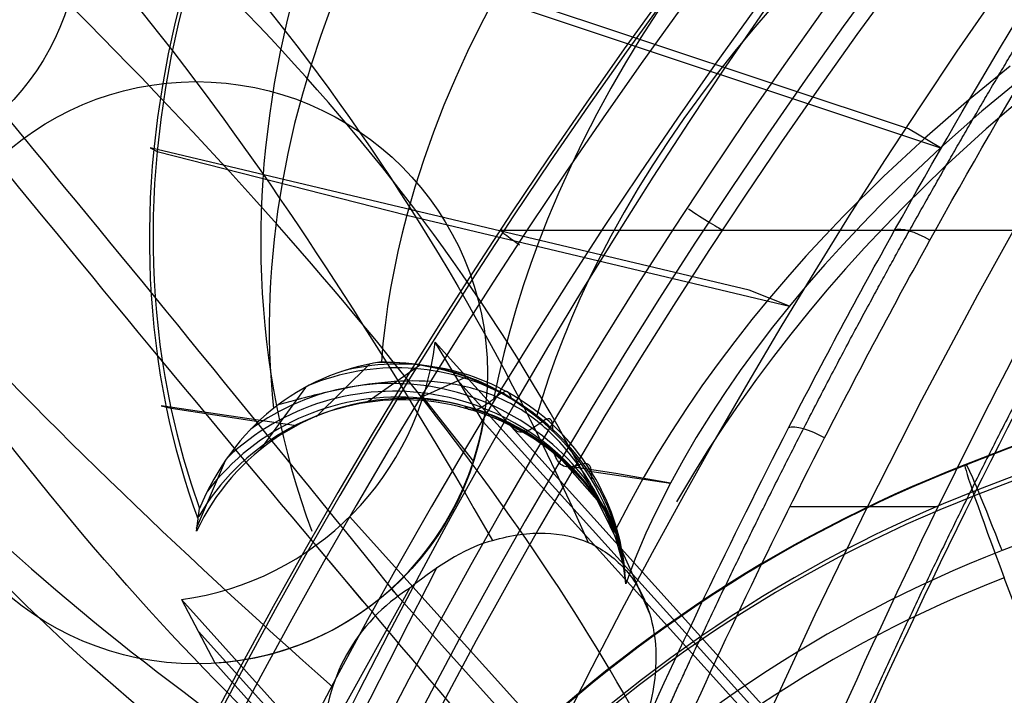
# Model space of a CAD drawing. Header units: millimetres. Extents: x -18.4 to 33.4, y -22 to 35.4.
# Tile 16 of 24: x -12.7 to -6.7, y 23.1 to 27.2. Entities that reach past the tile are written whole.
import ezdxf

# ---------------------------------------------------------------- set-up
doc = ezdxf.new("R2010")
doc.units = ezdxf.units.MM
doc.header["$MEASUREMENT"] = 0
doc.layers.add('Predefinito', color=18, linetype='Continuous', true_color=0x000000)

msp = doc.modelspace()

# ---------------------------------------------------------------- linework, layer by layer
at = {"layer": 'Predefinito'}
for p, q in [((-7.2505, 26.5173, 26.995), (-11.5101, 27.9372, 26.5409)), ((-9.776, 27.3099, 24.5174), (-7.0554, 26.403, 24.8074)), ((-7.0554, 26.403, 24.8074), (-7.2505, 26.5173, 26.995)), ((-8.2206, 25.5342, 26.9794), (-11.8725, 26.4033, 26.5314)), ((-11.8725, 26.4033, 26.5314), (-11.8294, 26.3794, 26.1345)), ((-11.8294, 26.3794, 26.1345), (-10.308, 25.9929, 24.5099)), ((-10.308, 25.9929, 24.5099), (-7.9756, 25.4378, 24.796)), ((-9.729, 25.8997, 39.0998), (-7.335, 25.8997, 30.7176)), ((-8.3763, 25.8997, 39.4615), (-6.0039, 25.8997, 31.1548)), ((-7.9756, 25.4378, 24.796), (-8.2206, 25.5342, 26.9794)), ((-9.8421, 24.7315, 5.5148), (-10.1356, 25.2177, 0.0052)), ((28.7943, -17.9386, 1.0318), (-10.1356, 25.2177, 0.0052)), ((-10.5332, 25.0857, 24.593), (-10.8613, 24.7631, 26.6804)), ((-10.2249, 25.0796, 24.5455), (-10.5442, 24.8556, 26.7265)), ((-9.9418, 25.0065, 24.5858), (-10.2423, 24.872, 26.7698)), ((-9.9853, 24.9706, 2.7601), (28.6972, -17.9113, 3.7802)), ((-10.9267, 24.942, 25.0691), (-11.2009, 24.5655, 26.6264)), ((-10.2099, 24.8822, 0.0032), (-9.9022, 24.4895, 5.5132)), ((-10.9818, 24.7078, 26.6622), (-11.8052, 24.8302, 26.5332)), ((-11.8052, 24.8302, 26.5332), (-11.7455, 24.8146, 26.1381)), ((-11.7455, 24.8146, 26.1381), (-11.2127, 24.734, 25.4602)), ((28.6084, -17.8933, 6.5288), (-9.8421, 24.7315, 5.5148)), ((-11.4159, 24.4944, 25.7975), (-11.5919, 24.0816, 26.4993)), ((-9.1317, 24.2383, 26.919), (-9.3883, 24.5284, 26.9081)), ((-9.0338, 24.4181, 26.9675), (-9.3153, 24.46, 26.9233)), ((-9.2216, 24.436, 24.713), (-8.7014, 24.3586, 24.7946)), ((-6.9059, 24.4697, 6.3084), (-6.8971, 24.4697, 6.0087)), ((-8.7014, 24.3586, 24.7946), (-9.0338, 24.4181, 26.9675)), ((-11.59, 24.0649, 26.5388), (-11.5726, 24.2035, 26.1442)), ((-7.9724, 24.2163, 29.9601), (-7.0693, 24.2163, 30.2181)), ((27.6642, -18.3278, 1.002), (-10.6573, 24.1541, -0.0086)), ((-10.8626, 23.9779, -0.014), (-10.5445, 23.5995, 5.4963)), ((-10.814, 22.4886, 35.7723), (-10.1237, 23.8451, 35.9695)), ((-5.8399, 21.5964, 8.034), (-6.6662, 23.7816, 7.254)), ((-10.2916, 23.7169, 36.2985), (-10.8147, 22.7721, 36.2985)), ((27.4839, -18.2886, 6.4992), (-10.4048, 23.7134, 5.5)), ((-11.6824, 23.6486, -0.0356), (-11.4787, 23.262, 5.4717)), ((-11.6824, 23.6486, -0.0356), (27.0917, -19.3351, 0.9869)), ((27.0241, -19.3405, 3.7361), (-11.5767, 23.451, 2.7181)), ((-11.4787, 23.262, 5.4717), (26.9682, -19.3589, 6.4856))]:
    msp.add_line(p, q, dxfattribs=at)
at = {"layer": 'Predefinito', "extrusion": (-0.026177, -2.01103e-08, 0.999657)}
msp.add_lwpolyline([(-35.0701, 31.2117), (-35.0697, 29.4327), (-35.0863, 16.7906), (-35.086, 10.4697), (-34.989, 7.311), (-34.8998, 5.7332), (-34.779, 4.1575), (-34.6239, 2.585), (-34.4316, 1.0165), (-34.2005, -0.5468), (-34.0666, -1.3255), (-33.9161, -2.101), (-33.7454, -2.8726), (-33.5509, -3.6384), (-33.4432, -4.0184), (-33.328, -4.3962), (-33.2046, -4.7714), (-33.0725, -5.1438), (-32.9311, -5.5128), (-32.7796, -5.8777), (-32.6175, -6.2379), (-32.4442, -6.5928), (-32.3531, -6.7681), (-32.2589, -6.9418), (-32.1616, -7.1137), (-32.0611, -7.2838), (-31.9574, -7.4519), (-31.8504, -7.6179), (-31.74, -7.7817), (-31.6262, -7.9432), (-31.5089, -8.1021), (-31.3881, -8.2584), (-31.2637, -8.4118), (-31.1358, -8.5624), (-31.0045, -8.7099), (-30.8697, -8.8542), (-30.7315, -8.9954), (-30.59, -9.1332), (-30.4453, -9.2676), (-30.2974, -9.3986), (-30.1464, -9.526), (-29.9925, -9.6498), (-29.8357, -9.7699), (-29.6759, -9.8861), (-29.5134, -9.9983), (-29.3482, -10.1066), (-29.1803, -10.2106), (-29.0098, -10.3104), (-28.8368, -10.4058), (-28.6614, -10.4966), (-28.4836, -10.5827), (-28.3036, -10.664), (-28.1215, -10.7402), (-27.9372, -10.8114), (-27.751, -10.8772), (-27.5628, -10.9375), (-27.373, -10.9921), (-27.1815, -11.0409), (-26.9887, -11.0836), (-26.7946, -11.1201), (-26.5994, -11.1503), (-26.4033, -11.1739), (-26.305, -11.1831), (-26.2065, -11.1906), (-26.1079, -11.1964), (-26.0092, -11.2004), (-25.9104, -11.2026), (-25.8116, -11.2031), (-25.7129, -11.2018), (-25.6142, -11.1986), (-25.5155, -11.1936), (-25.417, -11.1868), (-25.3186, -11.1781), (-25.2204, -11.1676), (-25.1225, -11.1552), (-25.0248, -11.1409), (-24.9273, -11.1247), (-24.8302, -11.1066), (-24.7328, -11.0864), (-24.6358, -11.0643), (-24.5393, -11.0402), (-24.4433, -11.0142), (-24.3478, -10.9863), (-24.2529, -10.9565), (-24.1586, -10.9248), (-24.0649, -10.8913)], dxfattribs=at)
at = {"layer": 'Predefinito', "extrusion": (-0.022106, 7.63411e-05, 0.999756)}
msp.add_lwpolyline([(-33.1794, 32.1924), (-33.1695, 29.4068), (-33.1222, 11.6311), (-33.0436, 8.6698), (-32.9731, 7.1902), (-32.8759, 5.7122), (-32.7477, 4.2367), (-32.5841, 2.7647), (-32.3809, 1.2975), (-32.2612, 0.5667), (-32.1262, -0.1615), (-31.9733, -0.8861), (-31.7998, -1.6061), (-31.7044, -1.9638), (-31.6027, -2.3197), (-31.4945, -2.6737), (-31.3792, -3.0255), (-31.2566, -3.3748), (-31.1263, -3.7211), (-30.9878, -4.0641), (-30.8407, -4.4034), (-30.6848, -4.7386), (-30.5197, -5.0691), (-30.3451, -5.3944), (-30.1608, -5.7138), (-29.9665, -6.0268), (-29.762, -6.3327), (-29.5476, -6.6309), (-29.4366, -6.7769), (-29.3232, -6.9208), (-29.2073, -7.0626), (-29.089, -7.2021), (-28.9684, -7.3394), (-28.8454, -7.4742), (-28.7201, -7.6067), (-28.5925, -7.7367), (-28.4626, -7.864), (-28.3304, -7.9888), (-28.196, -8.1108), (-28.0593, -8.23), (-27.9205, -8.3462), (-27.7795, -8.4595), (-27.6364, -8.5696), (-27.4912, -8.6765), (-27.344, -8.7801), (-27.1947, -8.8802), (-27.0434, -8.9768), (-26.8901, -9.0697), (-26.735, -9.1587), (-26.5781, -9.2438), (-26.4194, -9.3249), (-26.2591, -9.4017), (-26.0973, -9.4742), (-25.9339, -9.5422), (-25.7992, -9.5944), (-25.6637, -9.6434), (-25.5274, -9.6892), (-25.3903, -9.7318), (-25.2527, -9.7709), (-25.1144, -9.8067), (-24.9757, -9.8391), (-24.8366, -9.868)], dxfattribs=at)
at = {"layer": 'Predefinito', "extrusion": (-0.017452, 1.51525e-11, 0.999848)}
msp.add_lwpolyline([(-31.0701, 32.1556), (-31.07, 29.5931), (-31.042, 10.2398), (-30.9371, 7.477), (-30.8459, 6.0977), (-30.7212, 4.721), (-30.5561, 3.3484), (-30.4557, 2.6646), (-30.3412, 1.983), (-30.211, 1.3041), (-30.0635, 0.6289), (-29.8972, -0.042), (-29.7106, -0.7075), (-29.5023, -1.3666), (-29.3898, -1.6933), (-29.2715, -2.018), (-29.1472, -2.3405), (-29.0171, -2.6607), (-28.8809, -2.9783), (-28.7386, -3.2932), (-28.5902, -3.6054), (-28.4358, -3.9145), (-28.275, -4.2205), (-28.1079, -4.523), (-27.9342, -4.8217), (-27.7537, -5.1165), (-27.5662, -5.4068), (-27.3715, -5.6923), (-27.1695, -5.9727), (-26.9599, -6.2475), (-26.7426, -6.5162), (-26.5173, -6.7783), (-26.2839, -7.0332), (-26.0423, -7.2803), (-25.9184, -7.4007), (-25.7924, -7.5189), (-25.6644, -7.6349), (-25.5342, -7.7485), (-25.4019, -7.8597), (-25.2675, -7.9683), (-25.131, -8.0743), (-24.9925, -8.1776), (-24.8519, -8.2781), (-24.7093, -8.3757), (-24.5647, -8.4703), (-24.4181, -8.5618), (-24.2436, -8.6651)], dxfattribs=at)
at = {"layer": 'Predefinito'}
for points in [[(-4.2826, 29.7287, 33.0807), (-4.3021, 29.6848, 33.0122), (-4.3233, 29.6393, 32.9453), (-4.3464, 29.5923, 32.88), (-4.3711, 29.5439, 32.8165), (-4.3976, 29.494, 32.7547), (-4.4258, 29.4429, 32.6949), (-4.4556, 29.3904, 32.6369), (-4.4871, 29.3367, 32.581), (-4.5202, 29.2819, 32.5271), (-4.5547, 29.226, 32.4754), (-4.5908, 29.169, 32.4259), (-4.6284, 29.1111, 32.3786), (-5.0087, 28.5429, 32.038), (-5.3855, 27.9601, 31.7139), (-5.7573, 27.3637, 31.406), (-6.123, 26.7548, 31.114), (-6.481, 26.1344, 30.8373), (-6.8305, 25.5036, 30.5756), (-7.1704, 24.8639, 30.3284), (-7.4996, 24.2163, 30.0952), (-7.8204, 23.5559, 29.8734), (-8.1303, 22.8871, 29.6641)], [(-11.6726, 27.3595, 26.3375), (-11.7208, 27.1683, 26.3362), (-11.7629, 26.9758, 26.3352), (-11.7987, 26.782, 26.3342), (-11.8281, 26.5871, 26.3335), (-11.8509, 26.3914, 26.333), (-11.8598, 26.2932, 26.3328), (-11.8669, 26.1949, 26.3326), (-11.8723, 26.0965, 26.3325), (-11.8758, 25.998, 26.3324), (-11.8776, 25.8994, 26.3324), (-11.8776, 25.8009, 26.3324), (-11.8758, 25.7024, 26.3325), (-11.8722, 25.6039, 26.3326), (-11.8667, 25.5055, 26.3328), (-11.8593, 25.4072, 26.3331), (-11.8501, 25.3092, 26.3333), (-11.839, 25.2113, 26.3337), (-11.826, 25.1136, 26.3341), (-11.8111, 25.0162, 26.3345), (-11.7942, 24.9191, 26.3351), (-11.7754, 24.8224, 26.3356), (-11.7567, 24.7351, 26.3362), (-11.7363, 24.6482, 26.3368), (-11.7144, 24.5617, 26.3375), (-11.6909, 24.4755, 26.3382), (-11.6658, 24.3898, 26.3389), (-11.6391, 24.3046, 26.3397), (-11.6109, 24.2199, 26.3406), (-11.5811, 24.1357, 26.3415)], [(-11.6556, 27.3469, 26.139), (-11.7032, 27.156, 26.1378), (-11.7446, 26.9637, 26.1368), (-11.7798, 26.7702, 26.1359), (-11.8085, 26.5757, 26.1352), (-11.8306, 26.3803, 26.1348), (-11.839, 26.2823, 26.1346), (-11.8458, 26.1842, 26.1345), (-11.8507, 26.0859, 26.1344), (-11.8539, 25.9876, 26.1343), (-11.8552, 25.8893, 26.1344), (-11.8548, 25.791, 26.1344), (-11.8525, 25.6927, 26.1346), (-11.8484, 25.5944, 26.1347), (-11.8423, 25.4963, 26.135), (-11.8345, 25.3983, 26.1353), (-11.8247, 25.3005, 26.1356), (-11.813, 25.2029, 26.1361), (-11.7993, 25.1056, 26.1365), (-11.7838, 25.0085, 26.1371), (-11.7662, 24.9118, 26.1377), (-11.7467, 24.8154, 26.1384), (-11.7109, 24.6604, 26.1396), (-11.67, 24.5066, 26.1409), (-11.6239, 24.3543, 26.1425), (-11.5726, 24.2035, 26.1442)], [(-9.776, 27.3099, 24.5174), (-9.8593, 27.1508, 24.5159), (-9.9381, 26.9899, 24.5145), (-10.0124, 26.8273, 24.5133), (-10.0818, 26.6631, 24.5123), (-10.1463, 26.4975, 24.5114), (-10.2056, 26.3305, 24.5107), (-10.2596, 26.1622, 24.5102), (-10.308, 25.9929, 24.5099), (-10.3366, 25.8818, 24.5098), (-10.3627, 25.7703, 24.5098), (-10.3863, 25.6585, 24.5099), (-10.4073, 25.5465, 24.51), (-10.4256, 25.4342, 24.5103), (-10.4411, 25.3219, 24.5108), (-10.4538, 25.2095, 24.5113), (-10.4637, 25.0972, 24.5121)], [(-10.7696, 27.2627, 25.3273), (-10.8334, 27.0867, 25.326), (-10.8919, 26.9091, 25.3249), (-10.9449, 26.7302, 25.324), (-10.9921, 26.5499, 25.3232), (-11.0335, 26.3685, 25.3226), (-11.0687, 26.1862, 25.3222), (-11.096, 26.0151, 25.322), (-11.1176, 25.8434, 25.322), (-11.1335, 25.6713, 25.3221), (-11.1392, 25.5853, 25.3223), (-11.1433, 25.4992, 25.3225), (-11.146, 25.4132, 25.3228), (-11.1471, 25.3272, 25.3231), (-11.1467, 25.2412, 25.3235), (-11.1446, 25.1554, 25.324), (-11.141, 25.0698, 25.3245), (-11.1357, 24.9842, 25.3252), (-11.1288, 24.8989, 25.3259), (-11.1202, 24.8138, 25.3267)], [(-8.0875, 27.2546, 24.6678), (-8.1998, 27.1238, 24.6659), (-8.3093, 26.9911, 24.6641), (-8.4157, 26.8565, 24.6624), (-8.5189, 26.7199, 24.6608), (-8.6189, 26.5815, 24.6593), (-8.7155, 26.4413, 24.6579), (-8.8085, 26.2993, 24.6566), (-8.8978, 26.1557, 24.6554), (-8.9832, 26.0104, 24.6544), (-9.0646, 25.8636, 24.6536), (-9.1418, 25.7154, 24.6529), (-9.199, 25.5988, 24.6525), (-9.2536, 25.4814, 24.6522), (-9.3053, 25.3632, 24.652), (-9.3542, 25.2444, 24.6519), (-9.4, 25.125, 24.652), (-9.4427, 25.0051, 24.6522), (-9.4821, 24.8848, 24.6527), (-9.5181, 24.7641, 24.6534)], [(-6.6314, 26.9, 25.9094), (-6.8957, 26.6839, 25.9052), (-7.1529, 26.4601, 25.9012), (-7.4026, 26.2285, 25.8974), (-7.6438, 25.9889, 25.8938), (-7.7611, 25.8661, 25.8922), (-7.8759, 25.7414, 25.8906), (-7.9883, 25.6147, 25.8891), (-8.0981, 25.486, 25.8877), (-8.2052, 25.3553, 25.8864), (-8.3096, 25.2226, 25.8851), (-8.4109, 25.0881, 25.884), (-8.5092, 24.9516, 25.883), (-8.6042, 24.8134, 25.8822), (-8.6957, 24.6734, 25.8816), (-8.7835, 24.5317, 25.8812), (-8.8676, 24.3884, 25.881), (-8.954, 24.232, 25.881), (-9.0357, 24.0738, 25.8812)], [(-6.543, 26.8401, 24.815), (-6.8029, 26.6253, 24.8111), (-7.0554, 26.403, 24.8074), (-7.2998, 26.1731, 24.804), (-7.4187, 26.0552, 24.8024), (-7.5352, 25.9355, 24.8009), (-7.6493, 25.8139, 24.7995), (-7.7608, 25.6904, 24.7982), (-7.8696, 25.565, 24.797), (-7.9756, 25.4378, 24.796), (-8.0787, 25.3087, 24.7951), (-8.1787, 25.1778, 24.7943), (-8.2755, 25.0451, 24.7936), (-8.3687, 24.9108, 24.7932), (-8.4581, 24.7749, 24.793), (-8.5436, 24.6375, 24.7932), (-8.6247, 24.4987, 24.7937), (-8.7014, 24.3586, 24.7946), (-8.7789, 24.2066, 24.7958), (-8.8156, 24.13, 24.7966), (-8.8507, 24.0532, 24.7975), (-8.8842, 23.9761, 24.7986), (-8.916, 23.8989, 24.7999), (-8.9457, 23.8217, 24.8016), (-8.9735, 23.7444, 24.8035)], [(-10.4637, 25.0972, 24.5121), (-10.4342, 25.0972, 24.5161), (-10.3823, 25.0954, 24.5224), (-10.3304, 25.0918, 24.5288), (-10.2788, 25.0864, 24.5354), (-10.2274, 25.0793, 24.5421), (-10.1762, 25.0703, 24.5489), (-10.1255, 25.0596, 24.5558), (-10.0751, 25.0471, 24.5628), (-10.0252, 25.0329, 24.5699), (-9.9759, 25.017, 24.5771), (-9.9272, 24.9994, 24.5843), (-9.8791, 24.9801, 24.5916), (-9.8317, 24.9591, 24.599), (-9.785, 24.9366, 24.6064), (-9.7392, 24.9124, 24.6139), (-9.6943, 24.8866, 24.6214), (-9.6503, 24.8593, 24.6289), (-9.6073, 24.8304, 24.6364), (-9.5653, 24.8001, 24.644), (-9.5243, 24.7683, 24.6515), (-9.4846, 24.7352, 24.659), (-9.4459, 24.7007, 24.6665), (-9.4085, 24.6648, 24.674), (-9.3724, 24.6277, 24.6814), (-9.3376, 24.5893, 24.6888), (-9.3041, 24.5497, 24.6961), (-9.2721, 24.509, 24.7033), (-9.2414, 24.4672, 24.7105), (-9.2122, 24.4243, 24.7176), (-9.1846, 24.3804, 24.7246), (-9.1584, 24.3356, 24.7315), (-9.1338, 24.2899, 24.7383), (-9.1108, 24.2434, 24.7449), (-9.0894, 24.196, 24.7515), (-9.0697, 24.148, 24.7579), (-9.0516, 24.0993, 24.7642), (-9.0353, 24.0499, 24.7703), (-9.0206, 24, 24.7763), (-9.0077, 23.9496, 24.7821), (-8.9965, 23.8988, 24.7877), (-8.987, 23.8476, 24.7932), (-8.9794, 23.7961, 24.7984), (-8.9735, 23.7444, 24.8035)], [(-9.1371, 24.2436, 26.9661), (-9.165, 24.284, 26.9591), (-9.1943, 24.3234, 26.952), (-9.2249, 24.3618, 26.9448), (-9.2568, 24.399, 26.9375), (-9.29, 24.4351, 26.9302), (-9.3244, 24.4701, 26.9228), (-9.36, 24.5038, 26.9154), (-9.3968, 24.5362, 26.9079), (-9.4346, 24.5674, 26.9003), (-9.4735, 24.5972, 26.8928), (-9.5134, 24.6257, 26.8852), (-9.5543, 24.6527, 26.8776), (-9.596, 24.6783, 26.87), (-9.6387, 24.7025, 26.8624), (-9.6821, 24.7251, 26.8548), (-9.7264, 24.7462, 26.8473), (-9.7713, 24.7658, 26.8398), (-9.8169, 24.7838, 26.8323), (-9.8631, 24.8003, 26.8249), (-9.9098, 24.8151, 26.8176), (-9.9571, 24.8283, 26.8103), (-10.0048, 24.8398, 26.8031), (-10.0528, 24.8497, 26.7959), (-10.1012, 24.8579, 26.7889), (-10.1499, 24.8645, 26.782), (-10.1988, 24.8694, 26.7752), (-10.2478, 24.8725, 26.7685), (-10.297, 24.874, 26.7619), (-10.3459, 24.8739, 26.7557), (-10.3948, 24.8722, 26.7494), (-10.4436, 24.8687, 26.743), (-10.4923, 24.8636, 26.7365), (-10.5407, 24.8567, 26.7298), (-10.5888, 24.8482, 26.7231), (-10.6366, 24.838, 26.7163), (-10.684, 24.8262, 26.7095), (-10.731, 24.8127, 26.7025), (-10.7774, 24.7976, 26.6955), (-10.8233, 24.7808, 26.6885), (-10.8686, 24.7625, 26.6814), (-10.9132, 24.7426, 26.6743), (-10.957, 24.7212, 26.6672), (-11.0001, 24.6983, 26.6601), (-11.0424, 24.6738, 26.6529), (-11.0838, 24.6479, 26.6458), (-11.1243, 24.6206, 26.6387), (-11.1637, 24.5919, 26.6315), (-11.2022, 24.5618, 26.6245), (-11.2396, 24.5304, 26.6174), (-11.2759, 24.4977, 26.6104), (-11.311, 24.4637, 26.6035), (-11.3449, 24.4285, 26.5966), (-11.3776, 24.3922, 26.5898), (-11.409, 24.3547, 26.5831), (-11.4391, 24.3162, 26.5764), (-11.4678, 24.2766, 26.5699), (-11.4951, 24.236, 26.5634), (-11.5211, 24.1945, 26.5571), (-11.5455, 24.1521, 26.5509), (-11.5685, 24.1089, 26.5448), (-11.59, 24.0649, 26.5388)]]:
    msp.add_polyline3d(points, dxfattribs=at)
for centre, radius in [((-13.8517, 27.7393, -31.7143), 1.55), ((-11.5921, 25.0309, 5.5), 1.775)]:
    msp.add_circle(centre, radius, dxfattribs=at)
at = {"layer": 'Predefinito', "extrusion": (-0.023333, -8.99465e-12, 0.999728)}
msp.add_arc((52.4704, 23.2932, 6.4678), 82.6001, 178.096749, 201.333825, dxfattribs=at)
at = {"layer": 'Predefinito', "extrusion": (-0.023333, -3.13879e-12, 0.999728)}
msp.add_arc((52.4704, 23.2941, 6.3188), 82.6001, 178.096752, 201.333821, dxfattribs=at)
at = {"layer": 'Predefinito', "extrusion": (-0.023333, 8.88635e-13, 0.999728)}
msp.add_arc((52.4704, 23.295, 6.168), 82.6002, 178.096755, 201.333818, dxfattribs=at)
at = {"layer": 'Predefinito', "extrusion": (-0.023333, -9.33344e-12, 0.999728)}
msp.add_arc((52.4704, 23.2897, 7.0414), 82.3972, 178.09654, 201.33407, dxfattribs=at)
at = {"layer": 'Predefinito', "extrusion": (-0.023333, -1.49087e-11, 0.999728)}
msp.add_arc((52.4704, 23.2972, 5.8144), 82.4359, 178.096347, 201.334016, dxfattribs=at)
at = {"layer": 'Predefinito', "extrusion": (-0.27462, -3.95084e-16, 0.961553)}
msp.add_arc((-6.7131, 30.8707, 37.65), 35.1806, 228.23445, 311.76555, dxfattribs=at)
at = {"layer": 'Predefinito', "extrusion": (-0.023333, 1.3718e-11, 0.999728)}
msp.add_arc((52.4706, 23.2981, 5.6679), 82.0393, 178.095356, 201.334496, dxfattribs=at)
at = {"layer": 'Predefinito', "extrusion": (-0.114715, -6.69234e-09, 0.993398)}
msp.add_arc((-6.7131, 23.881, 39.9574), 34.8296, 228.28866, 311.71133, dxfattribs=at)
at = {"layer": 'Predefinito', "extrusion": (-0.113686, -5.68027e-09, 0.993517)}
msp.add_arc((-6.7131, 23.8379, 40.0951), 34.7933, 228.28673, 311.71327, dxfattribs=at)
at = {"layer": 'Predefinito', "extrusion": (-0.27462, -1.1261e-16, 0.961553)}
msp.add_arc((-6.7131, 32.2707, 37.65), 35.1806, 228.81044, 311.18956, dxfattribs=at)
at = {"layer": 'Predefinito', "extrusion": (-0.113573, -7.01184e-09, 0.99353)}
msp.add_arc((-6.7131, 23.8722, 40.1748), 34.7021, 228.32891, 311.67108, dxfattribs=at)
at = {"layer": 'Predefinito', "extrusion": (-0.112823, 7.42218e-09, 0.993615)}
msp.add_arc((-6.7131, 24.4531, 40.2488), 34.8202, 228.50166, 311.49836, dxfattribs=at)
at = {"layer": 'Predefinito', "extrusion": (-0.111142, -1.26286e-08, 0.993805)}
msp.add_arc((-6.7131, 25.1432, 40.3143), 35.0853, 228.88351, 311.11647, dxfattribs=at)
at = {"layer": 'Predefinito', "extrusion": (-0.111463, -1.53255e-08, 0.993769)}
msp.add_arc((-6.7131, 25.1181, 40.2831), 34.898, 228.84205, 311.15793, dxfattribs=at)
at = {"layer": 'Predefinito', "extrusion": (-0.110453, -1.57858e-08, 0.993881)}
msp.add_arc((-6.7131, 25.0683, 40.1435), 34.8078, 228.83213, 311.16785, dxfattribs=at)
at = {"layer": 'Predefinito', "extrusion": (0.8122, -0.576178, -0.091381)}
msp.add_arc((-1326.1696, -41.7335, -24.3204), 1342.3866, 0.0140411, 3.1041755, dxfattribs=at)
at = {"layer": 'Predefinito', "extrusion": (-0.312051, 0.945989, 0.087908)}
msp.add_arc((1368.5192, 38.0184, 27.7633), 1367.5495, 180.3967783, 183.3388095, dxfattribs=at)
at = {"layer": 'Predefinito', "extrusion": (0.30033, 0.952464, 0.051137)}
msp.add_arc((1400.0985, 102.215, 20.6329), 1386.7165, 183.0411517, 185.8924496, dxfattribs=at)
at = {"layer": 'Predefinito', "extrusion": (0.798909, -0.594389, -0.0919)}
msp.add_arc((1349.1361, 20.0968, -24.6247), 1337.8355, 179.4971604, 182.6372827, dxfattribs=at)
at = {"layer": 'Predefinito', "extrusion": (0.808025, 0.589116, -0.006215)}
msp.add_arc((1406.2709, 123.6504, 5.3487), 1386.0092, 183.8717956, 186.7397574, dxfattribs=at)
at = {"layer": 'Predefinito', "extrusion": (0.998083, -0.008426, -0.061315)}
msp.add_arc((1385.1915, 90.4392, -12.1038), 1364.7046, 182.4924788, 185.4786068, dxfattribs=at)
at = {"layer": 'Predefinito', "extrusion": (0.547313, 0.834689, 0.061178)}
msp.add_arc((21.4012, 38.2974, 19.448), 0.2, 73.26038, 166.66645, dxfattribs=at)
at = {"layer": 'Predefinito', "extrusion": (0.54698, 0.834801, 0.062608)}
msp.add_arc((22.1376, 38.0467, 18.7475), 0.2, 346.66525, 73.31363, dxfattribs=at)
at = {"layer": 'Predefinito', "extrusion": (0.457711, 0.820745, 0.341875)}
msp.add_arc((18.827, 22.4039, 28.4013), 0.2, 263.3465, 345.82132, dxfattribs=at)
at = {"layer": 'Predefinito', "extrusion": (-0.026362, -4.71105e-15, 0.999652)}
msp.add_arc((-25.4372, -11.9237, 0.2724), 1.8052, 7.78223, 83.01623, dxfattribs=at)
at = {"layer": 'Predefinito', "extrusion": (0.636919, 0.406274, 0.655191)}
msp.add_arc((23.7685, 16.3214, 19.5919), 3.1396, 343.97941, 24.33939, dxfattribs=at)
at = {"layer": 'Predefinito', "extrusion": (-0.128922, -0.06308, 0.989646)}
msp.add_arc((-25.8039, 4.6751, 24.6169), 1.4053, 74.595, 176.86482, dxfattribs=at)
at = {"layer": 'Predefinito', "extrusion": (-0.141085, -0.085345, 0.986312)}
msp.add_arc((-25.6363, 7.4528, 23.833), 1.3837, 63.46399, 163.93622, dxfattribs=at)
at = {"layer": 'Predefinito', "extrusion": (-0.149723, -0.111189, 0.982456)}
msp.add_arc((-25.2104, 10.2126, 22.905), 1.4284, 98.82034, 146.7567, dxfattribs=at)
at = {"layer": 'Predefinito', "extrusion": (-0.137899, -0.074135, 0.987668)}
msp.add_arc((-25.5952, 5.9466, 24.9393), 1.494, 84.9538, 187.63899, dxfattribs=at)
at = {"layer": 'Predefinito', "extrusion": (-0.141175, -0.086639, 0.986186)}
msp.add_arc((-25.3789, 7.6415, 24.9068), 1.5099, 86.42195, 192.0122, dxfattribs=at)
at = {"layer": 'Predefinito', "extrusion": (-0.141359, -0.09205, 0.98567)}
msp.add_arc((-25.2416, 8.4422, 25.0404), 1.5016, 88.34587, 199.25941, dxfattribs=at)
at = {"layer": 'Predefinito', "extrusion": (-0.141148, -0.083329, 0.986475)}
msp.add_arc((-25.3916, 7.2958, 25.5484), 1.476, 92.99706, 208.68743, dxfattribs=at)
at = {"layer": 'Predefinito', "extrusion": (-0.026362, -1.0173e-14, 0.999652)}
msp.add_arc((-25.0344, -11.4432, 5.7724), 1.776, 3.64077, 80.18125, dxfattribs=at)
at = {"layer": 'Predefinito'}
for centre, radius, start, end in [((-11.6229, 25.0496, 5.5), 1.808, 312.36693, 349.91044), ((-9.7046, 22.7747, 36.2985), 1.1102, 121.92423, 180.13175)]:
    msp.add_arc(centre, radius, start, end, dxfattribs=at)
at = {"layer": 'Predefinito', "extrusion": (0.435092, 0.845925, 0.308392)}
msp.add_arc((18.1986, 23.1782, 26.7464), 0.2, 261.64254, 345.63274, dxfattribs=at)
at = {"layer": 'Predefinito', "extrusion": (-0.023333, -1.27597e-11, 0.999728)}
msp.add_arc((-16.6266, -3.7093, 6.4678), 8.4144, 201.23412, 251.06319, dxfattribs=at)
at = {"layer": 'Predefinito', "extrusion": (-0.023333, 1.39992e-16, 0.999728)}
msp.add_arc((-16.6266, -3.7084, 6.3179), 8.4144, 201.23412, 251.06319, dxfattribs=at)
at = {"layer": 'Predefinito', "extrusion": (-0.023333, -6.99874e-12, 0.999728)}
msp.add_arc((-16.6266, -3.7075, 6.168), 8.4144, 201.23412, 251.06319, dxfattribs=at)
at = {"layer": 'Predefinito', "extrusion": (0.93173, 0.362118, 0.027374)}
for centre, radius, start, end in [((24.2995, 6.2154, 2.5992), 1.0102, 1.36835, 73.80893), ((24.773, 5.978, 2.5992), 0.5345, 266.4506, 355.89696)]:
    msp.add_arc(centre, radius, start, end, dxfattribs=at)
at = {"layer": 'Predefinito', "extrusion": (-0.023333, 1.36073e-11, 0.999728)}
msp.add_arc((-16.6266, -3.7054, 5.8144), 8.2501, 201.23412, 251.06319, dxfattribs=at)
at = {"layer": 'Predefinito', "extrusion": (-0.023333, 7.45585e-12, 0.999728)}
msp.add_arc((-16.6266, -3.7128, 7.0414), 8.2115, 201.23412, 251.06319, dxfattribs=at)
at = {"layer": 'Predefinito', "extrusion": (0.994328, -0.051519, 0.093043)}
msp.add_arc((12.9019, 28.7378, -7.8651), 10.9253, 343.48493, 355.122, dxfattribs=at)
at = {"layer": 'Predefinito', "extrusion": (0.964941, -0.230158, 0.126161)}
msp.add_arc((13.8739, 29.0039, -10.9946), 7.6, 339.97638, 356.81436, dxfattribs=at)
at = {"layer": 'Predefinito', "extrusion": (0.842505, -0.480953, 0.242632)}
msp.add_arc((12.1017, 38.119, -11.2703), 3.999, 13.01231, 31.95188, dxfattribs=at)
at = {"layer": 'Predefinito', "extrusion": (-0.023333, -7.24279e-12, 0.999728)}
msp.add_arc((-16.6266, -3.7045, 5.6679), 7.8534, 201.23412, 251.06319, dxfattribs=at)
at = {"layer": 'Predefinito', "extrusion": (-0.023333, -1.93453e-11, 0.999728)}
msp.add_arc((-16.6266, -3.715, 7.4075), 7.6762, 201.23412, 251.06319, dxfattribs=at)
at = {"layer": 'Predefinito'}
for points, knots in [([(-14.296, 29.7012, -38.9938), (-14.1483, 29.5673, -36.5677), (-13.2467, 28.7248, -21.7542), (-11.7482, 27.1939, 3.0121), (-10.3897, 25.0626, 25.2497), (-9.7859, 24.0077, 35.1189)], [3.056094, 3.056094, 3.056094, 3.056094, 10.381836, 47.786312, 77.612448, 77.612448, 77.612448, 77.612448]), ([(-15.1418, 29.4239, -38.9874), (-15.0196, 29.2818, -36.5633), (-14.2585, 28.3935, -21.752), (-12.8967, 26.7858, 3.4068), (-11.2019, 24.7056, 26.0357), (-10.3641, 23.6682, 36.2985)], [3.062602, 3.062602, 3.062602, 3.062602, 10.381836, 47.786312, 78.800676, 78.800676, 78.800676, 78.800676]), ([(-5.3113, -15.7365, 32.3759), (-5.484, -15.4842, 32.2192), (-5.6557, -15.2277, 32.0679), (-5.8259, -14.9673, 31.9219), (-6.3467, -14.1704, 31.4748), (-6.8532, -13.3371, 31.0761), (-7.3351, -12.4736, 30.7176), (-7.6159, -11.9703, 30.5086), (-7.8885, -11.4568, 30.3133), (-8.1513, -10.9341, 30.1301), (-8.2687, -10.7007, 30.0483), (-8.5518, -10.1238, 29.8536), (-8.8226, -9.5365, 29.6729), (-8.9785, -9.1852, 29.5707), (-9.5057, -7.997, 29.2247), (-9.9804, -6.77, 28.9327), (-10.3939, -5.514, 28.6852), (-10.8174, -4.2275, 28.4314), (-11.177, -2.9106, 28.2255), (-11.4672, -1.5735, 28.0619), (-11.7601, -0.2244, 27.897), (-11.9825, 1.1453, 27.7753), (-12.1314, 2.5254, 27.6942), (-12.2814, 3.9143, 27.6126), (-12.3568, 5.3136, 27.5721), (-12.3568, 6.713, 27.5721), (-12.3568, 8.1124, 27.5721), (-12.2814, 9.5118, 27.6126), (-12.1315, 10.9007, 27.6942), (-11.9825, 12.2808, 27.7753), (-11.7602, 13.6505, 27.897), (-11.4672, 14.9997, 28.0619), (-11.1769, 16.3368, 28.2255), (-10.8173, 17.6537, 28.4315), (-10.3938, 18.9402, 28.6852), (-10.1859, 19.5718, 28.8097), (-9.9626, 20.196, 28.9454), (-9.7248, 20.8117, 29.0935), (-9.4897, 21.4204, 29.24), (-9.2406, 22.0207, 29.3987), (-8.9785, 22.6113, 29.5707), (-8.6639, 23.3205, 29.7772), (-8.1306, 24.433, 30.1382), (-7.5557, 25.5043, 30.5534), (-7.335, 25.8997, 30.7176), (-6.8532, 26.7633, 31.0761), (-6.3467, 27.5966, 31.4748), (-5.8259, 28.3934, 31.9218), (-5.6557, 28.6538, 32.0679), (-5.484, 28.9103, 32.2192), (-5.3113, 29.1626, 32.3759)], [2.753276, 2.753276, 2.753276, 2.753276, 3.778769, 3.778769, 3.778769, 6.917338, 6.917338, 6.917338, 8.746357, 8.746357, 8.746357, 9.563103, 10.749383, 10.749383, 10.749383, 14.762321, 14.762321, 14.762321, 18.872857, 18.872857, 18.872857, 23.020406, 23.020406, 23.020406, 27.194641, 27.194641, 27.194641, 31.368889, 31.368889, 31.368889, 35.516537, 35.516537, 35.516537, 39.627138, 39.627138, 39.627138, 41.645019, 41.645019, 41.645019, 43.639947, 43.639947, 43.639947, 46.035004, 47.472099, 47.472099, 47.472099, 50.610569, 50.610569, 50.610569, 51.636087, 51.636087, 51.636087, 51.636087]), ([(-5.1125, -15.685, 32.2404), (-5.2837, -15.4313, 32.0828), (-5.454, -15.1736, 31.9309), (-5.6228, -14.9122, 31.7843), (-6.1394, -14.112, 31.3355), (-6.6421, -13.2767, 30.9359), (-7.1206, -12.4125, 30.5769), (-7.3994, -11.9089, 30.3677), (-7.6701, -11.3953, 30.1723), (-7.9311, -10.873, 29.9891), (-8.0477, -10.6398, 29.9072), (-8.3289, -10.0634, 29.7125), (-8.5979, -9.4769, 29.532), (-8.7527, -9.1263, 29.4297), (-9.2764, -7.9401, 29.084), (-9.7481, -6.7161, 28.7924), (-10.1589, -5.4644, 28.5453), (-10.5797, -4.182, 28.292), (-10.937, -2.8699, 28.0865), (-11.2255, -1.5381, 27.9233), (-11.5166, -0.1942, 27.7588), (-11.7376, 1.1697, 27.6374), (-11.8856, 2.5438, 27.5565), (-12.0346, 3.9267, 27.4751), (-12.1096, 5.3199, 27.4348), (-12.1096, 6.713, 27.4347), (-12.1096, 8.1062, 27.4348), (-12.0346, 9.4994, 27.4751), (-11.8856, 10.8823, 27.5565), (-11.7376, 12.2564, 27.6374), (-11.5166, 13.6204, 27.7588), (-11.2255, 14.9642, 27.9233), (-10.937, 16.296, 28.0865), (-10.5796, 17.6082, 28.2921), (-10.1588, 18.8906, 28.5453), (-9.9523, 19.52, 28.6696), (-9.7304, 20.1425, 28.8051), (-9.4941, 20.7566, 28.953), (-9.2606, 21.3637, 29.0993), (-9.013, 21.9627, 29.2578), (-8.7527, 22.5524, 29.4297), (-8.4402, 23.2603, 29.6362), (-7.9104, 24.3715, 29.997), (-7.3396, 25.443, 30.4126), (-7.1205, 25.8387, 30.577), (-6.6421, 26.7029, 30.936), (-6.1395, 27.5381, 31.3355), (-5.6228, 28.3383, 31.7843), (-5.454, 28.5997, 31.9309), (-5.2837, 28.8574, 32.0828), (-5.1125, 29.1111, 32.2404)], [2.753276, 2.753276, 2.753276, 2.753276, 3.778769, 3.778769, 3.778769, 6.917338, 6.917338, 6.917338, 8.746357, 8.746357, 8.746357, 9.563103, 10.749383, 10.749383, 10.749383, 14.762321, 14.762321, 14.762321, 18.872857, 18.872857, 18.872857, 23.020406, 23.020406, 23.020406, 27.194641, 27.194641, 27.194641, 31.368889, 31.368889, 31.368889, 35.516537, 35.516537, 35.516537, 39.627138, 39.627138, 39.627138, 41.645019, 41.645019, 41.645019, 43.639947, 43.639947, 43.639947, 46.035004, 47.472099, 47.472099, 47.472099, 50.610569, 50.610569, 50.610569, 51.636087, 51.636087, 51.636087, 51.636087]), ([(-4.2639, 29.1111, 32.4827), (-4.378, 28.9383, 32.3761), (-4.4917, 28.7636, 32.2722), (-4.6048, 28.5873, 32.1707), (-5.1234, 27.7784, 31.7054), (-5.6296, 26.9333, 31.2925), (-6.1119, 26.0583, 30.9224), (-6.7003, 24.9912, 30.4713), (-7.253, 23.88, 30.0829), (-7.7576, 22.7339, 29.7443), (-8.0203, 22.1375, 29.5683), (-8.2702, 21.5316, 29.4061), (-8.506, 20.9174, 29.2566), (-8.7444, 20.2962, 29.1053), (-8.9685, 19.6667, 28.967), (-9.1772, 19.0299, 28.8403), (-9.3931, 18.3707, 28.7089), (-9.7856, 17.0583, 28.4755), (-10.1113, 15.721, 28.288), (-10.2546, 15.0586, 28.2064), (-10.5488, 13.6994, 28.0388), (-10.7721, 12.3198, 27.9154), (-10.9217, 10.93, 27.8331), (-11.0722, 9.5312, 27.7504), (-11.1481, 8.1221, 27.7094), (-11.148, 6.713, 27.7093), (-11.1481, 5.3039, 27.7094), (-11.0722, 3.8948, 27.7504), (-10.9217, 2.4961, 27.8331), (-10.7721, 1.1063, 27.9154), (-10.5488, -0.2733, 28.0388), (-10.2546, -1.6324, 28.2064), (-10.1113, -2.2949, 28.288), (-9.7857, -3.6321, 28.4755), (-9.3932, -4.9445, 28.7089), (-9.1772, -5.6037, 28.8402), (-8.7623, -6.8701, 29.0924), (-8.286, -8.1081, 29.3902), (-7.7576, -9.3078, 29.7443), (-7.6021, -9.6609, 29.8485), (-7.3307, -10.2543, 30.0336), (-7.0472, -10.8372, 30.2333), (-6.9289, -11.0747, 30.3178), (-6.6656, -11.6032, 30.506), (-6.3928, -12.1227, 30.7069), (-6.1119, -12.6321, 30.9224), (-5.6296, -13.5071, 31.2925), (-5.1234, -14.3523, 31.7054), (-4.6048, -15.1611, 32.1707), (-4.4917, -15.3375, 32.2722), (-4.378, -15.5122, 32.3761), (-4.2639, -15.685, 32.4827)], [2.746565, 2.746565, 2.746565, 2.746565, 3.440352, 3.440352, 3.440352, 6.621498, 6.621498, 6.621498, 10.500667, 10.500667, 10.500667, 12.519153, 12.519153, 12.519153, 14.560549, 14.560549, 14.560549, 16.673963, 18.718535, 18.718535, 18.718535, 22.9137, 22.9137, 22.9137, 27.135698, 27.135698, 27.135698, 31.357685, 31.357685, 31.357685, 35.552743, 35.552743, 35.552743, 37.597352, 39.710682, 39.710682, 39.710682, 43.770668, 43.770668, 43.770668, 44.965839, 45.797859, 45.797859, 45.797859, 47.649748, 47.649748, 47.649748, 50.830984, 50.830984, 50.830984, 51.524749, 51.524749, 51.524749, 51.524749]), ([(-4.1655, 28.9088, 32.7032), (-4.279, 28.7389, 32.5976), (-4.3922, 28.567, 32.4945), (-4.5047, 28.3934, 32.3939), (-5.0208, 27.5974, 31.9326), (-5.5243, 26.7639, 31.5226), (-6.0039, 25.8997, 31.1548), (-6.589, 24.8459, 30.7065), (-7.1386, 23.7463, 30.3201), (-7.6403, 22.6113, 29.9831), (-7.9014, 22.0207, 29.8079), (-8.1498, 21.4204, 29.6465), (-8.3842, 20.8117, 29.4976), (-8.6213, 20.1961, 29.3471), (-8.8441, 19.5718, 29.2093), (-9.0515, 18.9402, 29.0831), (-9.2662, 18.2864, 28.9523), (-9.6563, 16.9844, 28.7198), (-9.9801, 15.6572, 28.5331), (-10.1226, 14.9997, 28.4517), (-10.4149, 13.6506, 28.2848), (-10.637, 12.2808, 28.1619), (-10.7856, 10.9007, 28.0799), (-10.9353, 9.5118, 27.9975), (-11.0107, 8.1124, 27.9566), (-11.0107, 6.713, 27.9566), (-11.0107, 5.3137, 27.9566), (-10.9353, 3.9143, 27.9975), (-10.7856, 2.5254, 28.0799), (-10.637, 1.1453, 28.1619), (-10.4149, -0.2244, 28.2848), (-10.1226, -1.5735, 28.4517), (-9.9801, -2.2311, 28.5331), (-9.6564, -3.5583, 28.7198), (-9.2662, -4.8602, 28.9523), (-9.0515, -5.514, 29.0831), (-8.639, -6.7701, 29.3341), (-8.1655, -7.9973, 29.6307), (-7.6403, -9.1852, 29.9831), (-7.4857, -9.535, 30.0868), (-7.2159, -10.1224, 30.271), (-6.934, -10.6992, 30.4696), (-6.8163, -10.9341, 30.5537), (-6.5546, -11.4569, 30.7409), (-6.2832, -11.9705, 30.9407), (-6.0039, -12.4736, 31.1548), (-5.5243, -13.3378, 31.5226), (-5.0208, -14.1712, 31.9326), (-4.5047, -14.9673, 32.3939), (-4.3922, -15.1409, 32.4945), (-4.279, -15.3127, 32.5976), (-4.1655, -15.4827, 32.7032)], [2.746565, 2.746565, 2.746565, 2.746565, 3.440352, 3.440352, 3.440352, 6.621498, 6.621498, 6.621498, 10.500667, 10.500667, 10.500667, 12.519153, 12.519153, 12.519153, 14.560549, 14.560549, 14.560549, 16.673963, 18.718535, 18.718535, 18.718535, 22.9137, 22.9137, 22.9137, 27.135698, 27.135698, 27.135698, 31.357685, 31.357685, 31.357685, 35.552743, 35.552743, 35.552743, 37.597352, 39.710682, 39.710682, 39.710682, 43.770668, 43.770668, 43.770668, 44.965839, 45.797859, 45.797859, 45.797859, 47.649748, 47.649748, 47.649748, 50.830984, 50.830984, 50.830984, 51.524749, 51.524749, 51.524749, 51.524749]), ([(-15.6592, 28.7056, -38.9916), (-15.5525, 28.5418, -36.5662), (-14.8771, 27.5342, -21.7535), (-13.6134, 25.7901, 3.4068), (-11.7277, 23.975, 26.0357), (-10.7615, 23.116, 36.2985)], [3.058299, 3.058299, 3.058299, 3.058299, 10.381836, 47.786312, 78.800676, 78.800676, 78.800676, 78.800676]), ([(-15.6597, 27.8348, -39.0052), (-15.5528, 27.6445, -36.5752), (-14.8773, 26.4919, -21.758), (-13.6225, 24.5959, 3.2241), (-11.7579, 23.1128, 25.6719), (-10.8128, 22.4802, 35.7526)], [3.044652, 3.044652, 3.044652, 3.044652, 10.381836, 47.786312, 78.250739, 78.250739, 78.250739, 78.250739]), ([(-9.0082, 23.9914, 25.5124), (-9.0214, 24.0224, 25.513), (-9.1117, 24.2281, 25.5164), (-9.2564, 24.4846, 25.5155), (-9.4929, 24.7387, 25.4998), (-9.7586, 24.8978, 25.4716), (-10.045, 24.9763, 25.4348), (-10.3459, 24.9881, 25.3937), (-10.6562, 24.9475, 25.3511), (-10.9063, 24.8871, 25.3148), (-11.0509, 24.8471, 25.2938), (-11.0922, 24.8354, 25.2879)], [10.596321, 10.596321, 10.596321, 10.596321, 10.64428, 10.93917, 11.234061, 11.528951, 11.823841, 12.118731, 12.413621, 12.708512, 12.820906, 12.820906, 12.820906, 12.820906]), ([(-9.6712, 24.8744, 24.6276), (-9.6717, 24.8763, 24.6373), (-9.678, 24.8987, 24.754), (-9.6902, 24.9202, 24.9328), (-9.7194, 24.9162, 25.1976), (-9.761, 24.8858, 25.4694), (-9.8088, 24.847, 25.7458), (-9.8562, 24.8156, 26.0242), (-9.8986, 24.8004, 26.3016), (-9.9315, 24.8041, 26.5608), (-9.9469, 24.8174, 26.7246), (-9.9533, 24.8273, 26.8122)], [23.515265, 23.515265, 23.515265, 23.515265, 23.539922, 23.816738, 24.093553, 24.370369, 24.647184, 24.924, 25.200815, 25.477631, 25.713776, 25.713776, 25.713776, 25.713776]), ([(-9.4164, 24.6718, 24.6721), (-9.4179, 24.7078, 24.7829), (-9.4231, 24.7498, 24.9611), (-9.452, 24.7542, 25.228), (-9.4971, 24.7236, 25.497), (-9.5462, 24.6886, 25.7704), (-9.5916, 24.6672, 26.0479), (-9.63, 24.6681, 26.3273), (-9.6594, 24.6904, 26.5954), (-9.6725, 24.7116, 26.7638), (-9.6776, 24.7228, 26.8559)], [23.540684, 23.540684, 23.540684, 23.540684, 23.816738, 24.093553, 24.370369, 24.647184, 24.924, 25.200815, 25.477631, 25.726907, 25.726907, 25.726907, 25.726907]), ([(-9.1813, 24.374, 24.7225), (-9.1802, 24.4119, 24.8147), (-9.184, 24.4656, 24.9844), (-9.2162, 24.4828, 25.2425), (-9.2628, 24.4669, 25.5125), (-9.307, 24.4556, 25.7862), (-9.3458, 24.4564, 26.064), (-9.377, 24.4761, 26.344), (-9.4015, 24.5138, 26.6256), (-9.4111, 24.5404, 26.8036), (-9.4153, 24.5515, 26.9028)], [23.582849, 23.582849, 23.582849, 23.582849, 23.816738, 24.093553, 24.370369, 24.647184, 24.924, 25.200815, 25.477631, 25.751, 25.751, 25.751, 25.751]), ([(-9.7859, 24.0077, 35.1189), (-9.6698, 24.0437, 34.7861), (-9.5616, 24.0565, 34.434), (-9.3699, 24.0502, 33.7496), (-9.2809, 24.0306, 33.3977), (-9.2022, 23.9963, 33.0517), (-9.12, 23.9605, 32.6905), (-9.0454, 23.9071, 32.3197), (-8.9207, 23.7696, 31.6043), (-8.8647, 23.6793, 31.2259), (-8.8294, 23.5665, 30.8782), (-8.8072, 23.4951, 30.6584), (-8.7909, 23.4069, 30.427), (-8.7896, 23.2034, 30.0263), (-8.8024, 23.0519, 29.7787), (-8.8689, 22.8667, 29.6629), (-8.8789, 22.839, 29.6455), (-8.8897, 22.8115, 29.6318), (-8.9012, 22.7845, 29.6216)], [0, 0, 0, 0, 1.073214, 1.073214, 2.153703, 2.153703, 2.153703, 3.2885, 3.2885, 4.407264, 4.407264, 4.407264, 5.156936, 5.156936, 5.8559, 5.8559, 5.8559, 5.955797, 5.955797, 5.955797, 5.955797])]:
    msp.add_open_spline(points, degree=3, knots=knots, dxfattribs=at)
for points, weights, knots in [([(-5.225, -15.7381, 32.2786), (-5.3977, -15.4846, 32.1203), (-5.569, -15.2275, 31.9679), (-5.7386, -14.9671, 31.821), (-6.2616, -14.1638, 31.3682), (-6.7662, -13.3301, 30.9681), (-7.2456, -12.4689, 30.6089), (-7.5268, -11.9639, 30.3983), (-7.7988, -11.4501, 30.2021), (-8.0609, -10.9279, 30.0183), (-8.1782, -10.6942, 29.9361), (-8.4613, -10.1163, 29.7403), (-8.7316, -9.5291, 29.559), (-8.8871, -9.1781, 29.4564), (-9.4153, -7.9857, 29.1079), (-9.8886, -6.76, 28.8157), (-10.3009, -5.5066, 28.5678), (-10.7247, -4.218, 28.3129), (-11.0834, -2.9027, 28.1068), (-11.3731, -1.5677, 27.943), (-11.666, -0.2179, 27.7775), (-11.8879, 1.1501, 27.6557), (-12.0365, 2.5286, 27.5745), (-12.1863, 3.9171, 27.4927), (-12.2617, 5.3147, 27.4523), (-12.2617, 6.713, 27.4522), (-12.2617, 8.1113, 27.4523), (-12.1863, 9.509, 27.4927), (-12.0365, 10.8975, 27.5745), (-11.8879, 12.276, 27.6557), (-11.666, 13.644, 27.7775), (-11.3731, 14.9938, 27.943), (-11.0834, 16.3289, 28.1068), (-10.7246, 17.6442, 28.3129), (-10.3009, 18.9328, 28.5678), (-10.0934, 19.5637, 28.6926), (-9.8704, 20.1877, 28.8286), (-9.6326, 20.8041, 28.9775), (-9.3981, 21.4121, 29.1243), (-9.1493, 22.0123, 29.2834), (-8.8871, 22.6042, 29.4564), (-8.5734, 23.3123, 29.6634), (-8.0419, 24.4233, 30.0251), (-7.4664, 25.4985, 30.4435), (-7.2456, 25.8951, 30.6089), (-6.7662, 26.7563, 30.9681), (-6.2616, 27.5899, 31.3682), (-5.7386, 28.3932, 31.821), (-5.569, 28.6537, 31.9679), (-5.3977, 28.9107, 32.1203), (-5.225, 29.1642, 32.2786)], [0.894166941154, 0.892306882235, 0.890543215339, 0.888872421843, 0.883760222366, 0.879509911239, 0.875992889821, 0.873942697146, 0.872138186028, 0.870539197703, 0.869827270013, 0.868167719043, 0.866695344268, 0.865886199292, 0.863147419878, 0.861123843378, 0.859599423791, 0.857999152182, 0.856834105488, 0.855967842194, 0.855092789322, 0.854507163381, 0.854121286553, 0.853735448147, 0.853554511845, 0.853553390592, 0.853554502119, 0.853735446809, 0.854121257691, 0.854507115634, 0.855092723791, 0.85596798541, 0.856834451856, 0.85799950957, 0.859598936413, 0.860365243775, 0.861257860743, 0.862305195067, 0.863340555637, 0.864526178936, 0.865887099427, 0.867533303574, 0.870496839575, 0.874378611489, 0.875992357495, 0.879510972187, 0.883761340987, 0.888872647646, 0.890543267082, 0.892306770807, 0.894166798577], [2.753276, 2.753276, 2.753276, 2.753276, 3.778769, 3.778769, 3.778769, 6.917338, 6.917338, 6.917338, 8.746357, 8.746357, 8.746357, 9.563103, 10.749383, 10.749383, 10.749383, 14.762321, 14.762321, 14.762321, 18.872857, 18.872857, 18.872857, 23.020406, 23.020406, 23.020406, 27.194641, 27.194641, 27.194641, 31.368889, 31.368889, 31.368889, 35.516537, 35.516537, 35.516537, 39.627138, 39.627138, 39.627138, 41.645019, 41.645019, 41.645019, 43.639947, 43.639947, 43.639947, 46.035004, 47.472099, 47.472099, 47.472099, 50.610569, 50.610569, 50.610569, 51.636087, 51.636087, 51.636087, 51.636087]), ([(-4.1525, 28.9944, 32.5509), (-4.2666, 28.8233, 32.4454), (-4.3805, 28.6499, 32.3422), (-4.494, 28.4746, 32.2414), (-5.0094, 27.6784, 31.7835), (-5.5176, 26.8372, 31.3716), (-6.0021, 25.9635, 31.0021), (-6.5868, 24.9098, 30.5565), (-7.1407, 23.8025, 30.1686), (-7.6461, 22.659, 29.8307), (-7.9078, 22.0669, 29.6559), (-8.1574, 21.464, 29.4944), (-8.393, 20.8522, 29.3454), (-8.6307, 20.2351, 29.1951), (-8.8544, 19.6085, 29.0573), (-9.0627, 18.9742, 28.9309), (-9.2779, 18.3189, 28.8003), (-9.6692, 17.0136, 28.5679), (-9.9943, 15.6814, 28.381), (-10.1373, 15.0217, 28.2996), (-10.4304, 13.6701, 28.1329), (-10.6533, 12.2958, 28.0098), (-10.8025, 10.9115, 27.9278), (-10.9525, 9.5196, 27.8454), (-11.0282, 8.116, 27.8045), (-11.0281, 6.713, 27.8045), (-11.0282, 5.3101, 27.8045), (-10.9525, 3.9065, 27.8454), (-10.8024, 2.5146, 27.9278), (-10.6533, 1.1303, 28.0098), (-10.4303, -0.244, 28.133), (-10.1373, -1.5955, 28.2996), (-9.9943, -2.2552, 28.381), (-9.6693, -3.5874, 28.5679), (-9.278, -4.8927, 28.8003), (-9.0627, -5.548, 28.9309), (-8.6481, -6.8105, 29.1824), (-8.1717, -8.0441, 29.4797), (-7.6461, -9.2329, 29.8307), (-7.4907, -9.5844, 29.9345), (-7.2194, -10.175, 30.1188), (-6.9366, -10.7538, 30.3172), (-6.8185, -10.9896, 30.4011), (-6.5549, -11.5161, 30.5886), (-6.2821, -12.0328, 30.7886), (-6.0021, -12.5373, 31.0021), (-5.5175, -13.411, 31.3716), (-5.0094, -14.2523, 31.7835), (-4.494, -15.0485, 32.2414), (-4.3805, -15.2238, 32.3422), (-4.2666, -15.3971, 32.4454), (-4.1525, -15.5683, 32.5509)], [0.808181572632, 0.809783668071, 0.811308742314, 0.812763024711, 0.819425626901, 0.824629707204, 0.828840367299, 0.833975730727, 0.837554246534, 0.840468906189, 0.841976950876, 0.843271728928, 0.84439298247, 0.845526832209, 0.8464820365, 0.847296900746, 0.848145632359, 0.849607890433, 0.850643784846, 0.851087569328, 0.851989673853, 0.85258543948, 0.852977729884, 0.853369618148, 0.853552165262, 0.853553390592, 0.853552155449, 0.85336961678, 0.852977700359, 0.852585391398, 0.85198960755, 0.851087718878, 0.850644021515, 0.84960823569, 0.848145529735, 0.847296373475, 0.845673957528, 0.84350308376, 0.840469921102, 0.83957744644, 0.837932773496, 0.836054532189, 0.835228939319, 0.833389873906, 0.831286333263, 0.82883985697, 0.824631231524, 0.819426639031, 0.812763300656, 0.811308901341, 0.809783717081, 0.808181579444], [2.746565, 2.746565, 2.746565, 2.746565, 3.440352, 3.440352, 3.440352, 6.621498, 6.621498, 6.621498, 10.500667, 10.500667, 10.500667, 12.519153, 12.519153, 12.519153, 14.560549, 14.560549, 14.560549, 16.673963, 18.718535, 18.718535, 18.718535, 22.9137, 22.9137, 22.9137, 27.135698, 27.135698, 27.135698, 31.357685, 31.357685, 31.357685, 35.552743, 35.552743, 35.552743, 37.597352, 39.710682, 39.710682, 39.710682, 43.770668, 43.770668, 43.770668, 44.965839, 45.797859, 45.797859, 45.797859, 47.649748, 47.649748, 47.649748, 50.830984, 50.830984, 50.830984, 51.524749, 51.524749, 51.524749, 51.524749])]:
    msp.add_rational_spline(points, weights, degree=3, knots=knots, dxfattribs=at)

doc.saveas('drawing.dxf')
